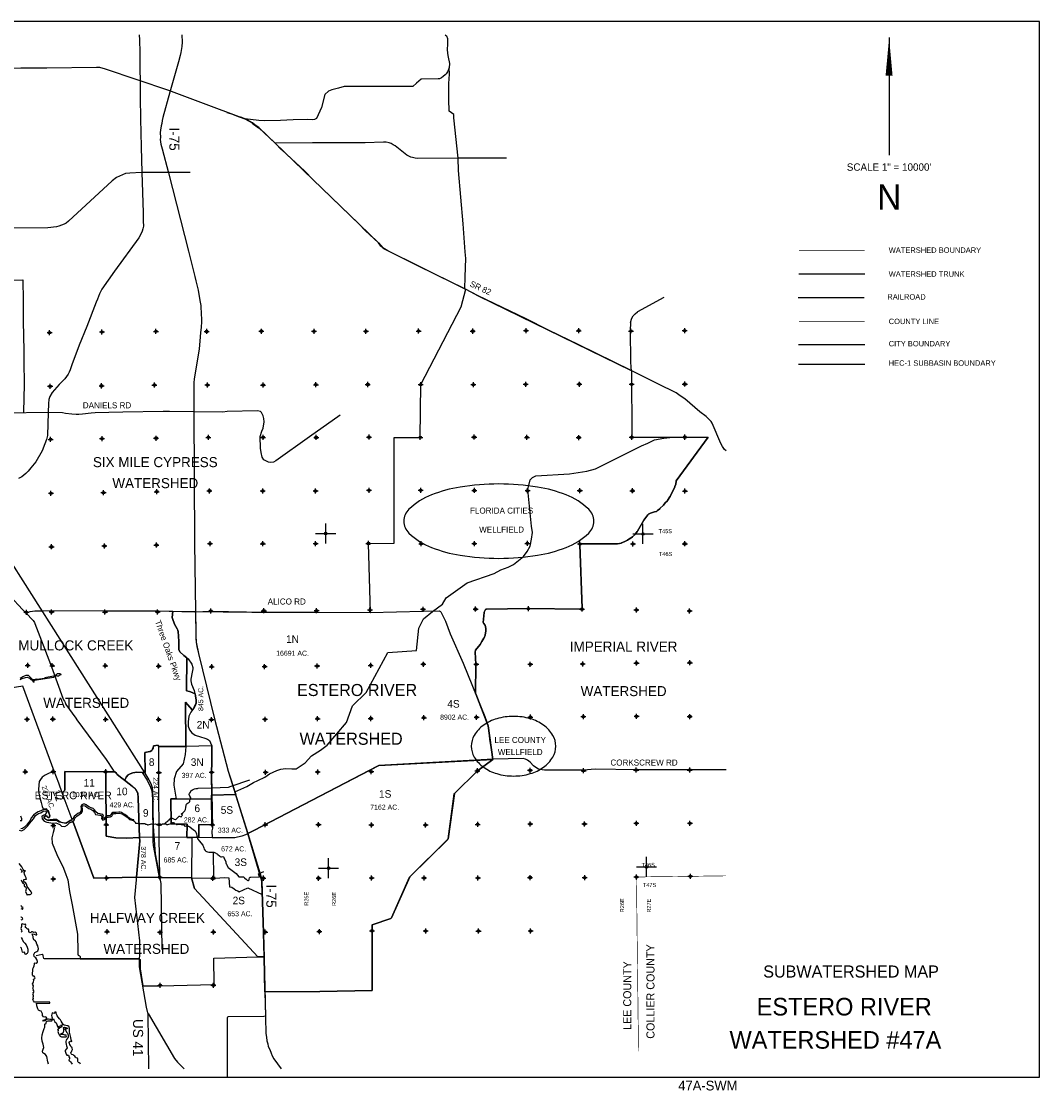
# Model space of a CAD drawing. Extents: x 164148 to 324148, y 737799 to 844264.
# Tile 6 of 6: x 222861 to 324148, y 737799 to 844153. Entities that reach past the tile are written whole.
import ezdxf
from ezdxf.enums import TextEntityAlignment as Align

# ---------------------------------------------------------------- set-up
doc = ezdxf.new("R2010")
doc.units = 0
doc.header["$LTSCALE"] = 1200
doc.header["$PDMODE"] = 34
doc.header["$PDSIZE"] = 250
for name, pattern in [('DASHED', [0]), ('PHANTOM', [0]), ('STREAM', [0])]:
    doc.linetypes.add(name, pattern=pattern)
doc.layers.get('0').update_dxf_attribs({"linetype": 'CONTINUOUS'})
for name, color, linetype in [('BORDER', 1, 'CONTINUOUS'), ('CITY', 14, 'DASHED'), ('COUNTY', 15, 'PHANTOM'), ('HEC1SUBBASINS', 6, 'CONTINUOUS'), ('MAJROADS', 9, 'CONTINUOUS'), ('RR', 13, 'CONTINUOUS'), ('SEC', 2, 'CONTINUOUS'), ('TEXT', 7, 'CONTINUOUS'), ('TRUNKS', 5, 'STREAM'), ('WATER', 4, 'CONTINUOUS'), ('WSHEDS', 3, 'CONTINUOUS')]:
    doc.layers.add(name, color=color, linetype=linetype)

# ---------------------------------------------------------------- blocks, each defined once
blk = doc.blocks.new('TICK')
at = {"color": 0}
for points in [[(500, 0), (500, 1000)], [(0, 500), (1000, 500)]]:
    blk.add_lwpolyline(points, dxfattribs=at)
blk.add_point((500, 500), dxfattribs=at)

msp = doc.modelspace()

# ---------------------------------------------------------------- linework, layer by layer
at = {"layer": 'BORDER', "color": 0}
msp.add_lwpolyline([(164148, 739153), (324148, 739153), (324148, 844153), (164148, 844153)], close=True, dxfattribs=at)
at = {"layer": 'CITY', "color": 0}
msp.add_lwpolyline([(300173, 812008), (306757, 812008)], dxfattribs=at)
at = {"layer": 'COUNTY', "color": 0}
for points, const_width in [([(306758, 814290), (300202, 814287)], 75), ([(292966, 759164), (289406, 759115), (287697, 759094), (286891, 759084), (285810, 759071), (285252, 759064), (284042, 759050)], 60), ([(284042, 759050), (284249, 741709)], 60)]:
    msp.add_lwpolyline(points, dxfattribs=dict(at, const_width=const_width))
at = {"layer": 'HEC1SUBBASINS', "color": 0}
msp.add_lwpolyline([(240195, 785460), (245789, 785383), (257580, 785343), (257387, 792224), (259946, 792267), (259946, 802778), (262546, 802778), (262583, 808023), (266601, 815769), (267069, 817502), (268296, 816870, 0.0052927), (268298, 816869), (283512, 809426, -0.285744), (283568, 809337), (283584, 802882, 0.4142136), (283685, 802782), (288855, 802795, -0.0008085), (288855, 802795), (291171, 802793, -0.2979061)], format="xyb", dxfattribs=at)
for points in [[(300173, 810071), (306757, 810071)], [(234861, 769455), (235183, 769448), (235136, 771432), (235298, 771458), (235468, 771495), (235682, 771542), (235836, 771638), (235913, 771757), (235955, 771864), (236019, 772105), (236463, 772146), (236488, 772042)], [(227912, 764772), (226927, 767434), (227182, 767675), (227189, 769525), (231248, 769509), (231300, 763123), (232265, 762943), (233310, 762922), (234606, 762992), (234606, 762992), (234646, 762660), (234307, 759027), (230069, 758943), (227977, 764598)], [(233106, 768673), (232723, 768975), (232524, 769132), (232399, 769250), (232316, 769359), (232169, 769506), (231248, 769509)]]:
    msp.add_lwpolyline(points, dxfattribs=at)
msp.add_lwpolyline([(245392, 763377), (244088, 767505), (245284, 768038), (245961, 768443), (246366, 768639), (247074, 768970), (247550, 769322), (248264, 769638), (248678, 769757), (249119, 769824), (249763, 769816), (250191, 769809), (250191, 769809), (251082, 770405), (251082, 770405), (251736, 771111), (252613, 771676), (253279, 772164), (255202, 774399), (255814, 776087), (257143, 777387), (259309, 781371), (262162, 781568), (262391, 783812), (262861, 784738), (263751, 785463), (264741, 786197), (265119, 786830), (267205, 788319), (269895, 789245), (270559, 789608), (271267, 789866), (271828, 790126), (272792, 790942), (273174, 791415), (273472, 791963), (273617, 792642), (273704, 793313), (273613, 793956), (273245, 797579), (273471, 798545), (273694, 798782), (274033, 798935), (277371, 799153), (279103, 799423), (279985, 799633), (284551, 801942), (285165, 802197), (285842, 802531), (286772, 802700), (287657, 802792), (291171, 802793), (288007, 798436, 0.1166436), (287989, 798393), (287948, 798145, -0.0337777), (287945, 798132), (287867, 797881, -0.0259516), (287864, 797871), (287734, 797566, -0.03064), (287728, 797555), (287560, 797264, 0.0259142), (287556, 797255), (287388, 796881, -0.0414959), (287380, 796866), (287128, 796488, -0.0377335), (287119, 796476), (286915, 796252, 0.0106647), (286912, 796249), (286741, 796044, -0.0294442), (286733, 796035), (286363, 795685, -0.0137039), (286359, 795682), (286139, 795495, -0.0273009), (286130, 795489), (286023, 795417, -0.0826647), (285993, 795403), (285847, 795363, 0.0122313), (285842, 795362), (285434, 795230, 0.0024837), (285433, 795230), (285303, 795186, 0.1155233), (285264, 795162), (285183, 795082, 0.0463833), (285171, 795067), (285092, 794952, -0.0089948), (285089, 794949), (284782, 794534, 0.0262561), (284776, 794526), (284132, 793436, -0.0208027), (284127, 793429), (283948, 793176, -0.0506017), (283935, 793161), (283650, 792895, -0.024306), (283642, 792888), (283407, 792708, -0.0202967), (283400, 792703), (283153, 792543, -0.0234987), (283145, 792539), (282828, 792374, -0.0291647), (282817, 792369), (282557, 792270, -0.0359532), (282543, 792266), (282143, 792177, -0.0549379), (282121, 792175), (278528, 792177, 0.4238182), (278428, 792074), (278629, 785795, -0.4266165), (278528, 785692), (273297, 785745, 0.0051643), (273295, 785745), (269124, 785701, 0.2786495), (269036, 785647), (268910, 785400, 0.0956614), (268899, 785364), (268808, 784376, 0.2110793), (268834, 784299), (268867, 784263, -0.0211852), (268873, 784257), (268965, 784137, -0.11844), (268984, 784094), (269047, 783754, -0.0367862), (269049, 783739), (269057, 783509, -0.0418127), (269057, 783492), (269010, 783138, -0.0653089), (269004, 783113), (268886, 782828, -0.0389293), (268879, 782814), (268677, 782483, 0.0104706), (268675, 782479), (268514, 782187, -0.0490924), (268503, 782171), (268183, 781792, 0.0283285), (268176, 781782), (268050, 781593, 0.0721738), (268037, 781567), (267998, 781439, 0.0887932), (267994, 781405), (268059, 780216, -0.0144384), (268059, 780210), (268050, 777289, 0.0940507), (268057, 777252), (269293, 774084), (269774, 770749), (258426, 770130), (245978, 763663)], format="xyb", close=True, dxfattribs=at)
for points in [[(241816, 767184), (241783, 769219), (241813, 770694), (241806, 772094), (239214, 772034), (239214, 772034), (239199, 776446), (239857, 775674), (239974, 775806), (240068, 775995), (240193, 776188), (240238, 776377), (240253, 776624), (240179, 777062), (240140, 777250), (239988, 777339), (239834, 777400), (239594, 777493), (239273, 777560), (239331, 780834), (239331, 780834), (239012, 781088), (238635, 781457), (238517, 781671), (238509, 782426), (238500, 783037), (238471, 783435), (238419, 783603), (238357, 783731), (238095, 784208), (237883, 784744), (237854, 784872), (237940, 785485), (240195, 785452), (240208, 783043), (240239, 782413), (240481, 781285), (242077, 774777), (243438, 769563), (244197, 767239), (241786, 767184)], [(239214, 772034), (239141, 771224), (238944, 770304), (238297, 769545), (238050, 768820), (238018, 768177), (238236, 766986), (238247, 766831), (237744, 766830), (237749, 764345), (239351, 764310), (239304, 762971), (239815, 762967), (239782, 758958), (236576, 758984), (236621, 758983), (236583, 762995), (236574, 764252), (236545, 766828), (236535, 769430), (236524, 772042), (239214, 772034)], [(239214, 772034), (239141, 771224), (238944, 770304), (238297, 769545), (238050, 768820), (238018, 768177), (238236, 766986), (238247, 766831), (241808, 766837), (241806, 772094)], [(245392, 763377), (245978, 763663), (258426, 770130), (269774, 770749), (268231, 769610), (265944, 767363), (265304, 762839), (261497, 759055), (259663, 754977), (259604, 754924), (257744, 754289), (257755, 747748), (252561, 747659), (247084, 747611), (247000, 751122), (246932, 753506), (246773, 758621), (245392, 763377)], [(225253, 765801), (225509, 765662), (225698, 765121), (225542, 764941), (225253, 765163), (225097, 764892), (225509, 764663), (226366, 764712), (226633, 764531), (227267, 764393), (227912, 764772), (226927, 767434), (226572, 768395), (226138, 769570), (226028, 769529), (225866, 769455), (225611, 769379), (225214, 769184), (224914, 768981), (224753, 768751), (224634, 768535), (224613, 768194), (224563, 767752), (224600, 767387), (224680, 766920), (224825, 766446), (224933, 766043), (225064, 765759)], [(231248, 769509), (232169, 769506), (232399, 769250), (232723, 768975), (232723, 768975), (233106, 768673), (233106, 768673), (233106, 768673), (233106, 768673), (234015, 767998), (234149, 767871), (234281, 767652), (234380, 767476), (234462, 766874), (234462, 766874), (234606, 762992), (234606, 762992), (233310, 762922), (232265, 762943), (231300, 763123), (231248, 769509)], [(234307, 759027), (234646, 762660), (234606, 762992), (234462, 766874), (234449, 767408), (234380, 767476), (234347, 767551), (234306, 767610), (234281, 767652), (234273, 767711), (234240, 767753), (234198, 767795), (234173, 767821), (234149, 767871), (234098, 767888), (234057, 767939), (234015, 767998), (233940, 768032), (233865, 768074), (233106, 768673), (233187, 768755), (233284, 768962), (233477, 769217), (233690, 769324), (233939, 769413), (234348, 769466), (234861, 769455), (235359, 768689), (235720, 767995), (235824, 767627), (235868, 767236), (235893, 766780), (235931, 762615), (235972, 762190), (236576, 758984)], [(241852, 764249), (240509, 764264), (240506, 762961), (239304, 762971), (239351, 764310), (237749, 764345), (237744, 766830), (241808, 766837), (241852, 764249)], [(245392, 763377), (245142, 763255), (244792, 763110), (244101, 762929), (241823, 762944), (240506, 762961), (240509, 764264), (241812, 764249), (241786, 767184), (244173, 767238)], [(239815, 762967), (239782, 758958), (241870, 758940), (242138, 758931), (243067, 759012), (243503, 758970), (243566, 758075), (243791, 758026), (244013, 757880), (244200, 757748), (244403, 757683), (244538, 757573), (245383, 757980), (246814, 757319), (246773, 758621), (245392, 763377), (245142, 763255), (244792, 763110), (244101, 762929), (241823, 762944), (240506, 762961)], [(239782, 758958), (241870, 758940), (242138, 758931), (243067, 759012), (243503, 758970), (243566, 758075), (243791, 758026), (244013, 757880), (244200, 757748), (244403, 757683), (244538, 757573), (245383, 757980), (246814, 757319), (247000, 751122), (246375, 751104), (240076, 757905), (239782, 758958)]]:
    msp.add_lwpolyline(points, close=True, dxfattribs=at)
at = {"layer": 'MAJROADS', "color": 0}
for points in [[(234580, 842807), (234600, 842325), (234641, 841051), (234632, 840959), (234631, 839710), (234654, 839392), (234679, 838235), (234668, 837867), (234684, 836593), (234710, 834447), (234765, 831690), (234837, 829119)], [(238838, 842807), (238857, 842095), (238834, 841671), (238726, 841069), (238667, 840770), (238497, 840128), (237633, 837105), (236917, 834578), (236872, 834299), (236839, 833989), (236769, 833780), (236687, 833337), (236672, 833109), (236689, 832604), (236679, 832404), (236746, 831933), (236850, 831473), (237479, 829096), (239478, 821311), (239845, 819845), (240004, 819185), (240112, 818783), (240227, 818342), (240432, 817410), (240505, 816976), (240653, 816209), (240702, 815893), (240717, 815577), (240732, 815297), (240764, 814313), (240736, 813720), (240695, 813201), (240602, 812354), (240530, 811589), (240062, 808568), (240024, 808219), (240021, 807737)], [(265009, 842807), (265161, 842714), (265242, 842437), (265241, 842202), (265246, 841867), (265209, 841381), (265256, 840970), (265321, 840610), (265450, 839963), (265413, 839536), (265259, 839144), (265116, 838952), (265006, 838836), (264820, 838678), (264668, 838545), (264450, 838454), (264324, 838455), (262631, 838409), (262159, 837994), (261796, 837678), (256928, 837681), (254959, 837688), (254421, 837524), (253733, 837345), (253397, 837197), (253051, 836881), (252714, 835576), (252228, 834499), (252018, 834400), (251783, 834352), (251289, 834406), (249898, 834357), (248632, 834308), (247057, 834253), (246479, 834299), (245084, 834470)], [(245084, 834470), (244800, 834598), (244524, 834667), (241248, 835881), (237513, 837291), (231228, 839408), (230651, 839571), (230341, 839565), (225405, 839493), (222791, 839495), (220177, 839481), (218911, 839441), (218911, 839441), (217219, 839445), (216196, 839402), (215258, 839401), (214839, 839395)], [(266978, 817549), (267008, 818736), (267080, 820578), (266993, 821233), (266813, 824024), (266359, 829332), (266295, 830559), (265887, 834564), (265864, 834891), (265414, 835238), (265389, 836378), (265368, 837970), (265442, 838916), (265413, 839536)], [(248132, 832009), (246476, 833588), (246093, 833868), (245843, 834062), (245843, 834062), (245167, 834453)], [(271130, 830555), (267544, 830541), (266295, 830559), (262223, 830522), (262039, 830557), (261779, 830601), (261604, 830644), (261320, 830780), (261211, 830848), (260378, 831499), (260037, 831770), (259853, 831888), (259645, 832016), (259436, 832059), (259160, 832128), (258892, 832130), (257073, 832060), (251811, 832082), (248107, 832043)], [(248748, 831384), (248107, 832043)], [(292966, 801429), (292817, 801580), (292602, 801875), (292453, 802169), (291572, 804186), (291489, 804363), (291281, 804549), (290965, 804853), (290340, 805318), (288841, 806595), (288508, 806840), (288249, 807010), (287983, 807221), (286179, 808089), (283533, 809416), (278315, 811994), (275310, 813424), (273089, 814563), (268297, 816869), (266978, 817549), (262361, 819804), (259297, 821327), (258814, 821615), (258631, 821801), (258373, 822113), (257075, 823363), (256418, 824029), (251851, 828412), (251053, 829247), (248773, 831376)], [(239660, 829126), (237457, 829120), (234803, 829119), (233653, 829063), (233231, 829009), (232918, 828901), (232310, 828621), (231897, 828296), (227549, 824271), (227303, 824083), (227108, 823981), (226597, 823779), (226362, 823725), (225508, 823624), (220257, 823576), (214987, 823563), (208874, 823508)], [(234835, 829151), (234972, 825094), (234974, 824297), (234995, 823791), (234956, 823524), (234891, 823277), (234685, 822845), (234531, 822625), (232111, 819298), (230866, 817514), (230758, 817325), (230639, 817054), (230440, 816535), (230315, 816208), (229363, 813820), (228621, 811957), (227887, 809980), (227718, 809482), (227616, 809251), (227520, 809072), (227179, 808584), (226632, 808024), (225916, 807240), (225690, 806836), (225608, 806555), (225553, 806138), (225532, 805233), (225465, 802969), (225363, 802555), (225203, 802121), (224930, 801430), (224287, 800359), (223815, 799730), (223538, 799399), (223312, 799170), (222897, 798862), (222576, 798696)], [(220933, 818393), (220941, 818393), (223019, 818437), (223038, 816392), (223053, 813936), (223056, 813224), (223099, 811028), (223107, 809813), (223123, 808556), (223154, 808271), (223143, 807919), (223118, 806788), (223073, 805222)], [(286776, 816678), (284156, 815278)], [(283466, 814188), (283575, 814622), (283733, 814859), (283931, 815057), (284156, 815278)], [(283466, 814188), (283433, 813367), (283451, 810317), (283481, 809721), (283533, 809416)], [(240021, 807737), (240008, 805417), (240073, 792256), (240195, 785452), (240202, 783450), (240208, 783043), (240209, 782743), (240239, 782413), (240311, 781982), (240481, 781285), (242077, 774777), (243438, 769563), (245392, 763377), (246703, 759037), (246738, 758805), (246773, 758621), (246932, 753506), (247047, 749449), (247104, 746657), (247183, 743468), (247229, 743107), (247285, 742740), (247365, 742454), (247423, 742189), (247561, 741875), (247694, 741523), (247822, 741274), (247987, 740972), (248693, 739980)], [(254581, 804997), (251537, 802815), (248175, 800435), (247928, 800318), (247682, 800271), (247444, 800309), (246991, 800557), (246824, 800807), (246713, 801282), (246661, 801706), (246605, 802860), (246788, 803391), (246911, 803690), (247007, 804313), (246983, 804649), (246908, 804903), (246739, 805247), (246632, 805342), (246339, 805423), (243341, 805357), (242908, 805276), (240009, 805329), (237589, 805350), (236951, 805352), (232941, 805273), (231572, 805261), (230197, 805229), (229811, 805189), (228932, 805096), (228592, 805056), (228320, 805043), (227887, 805077), (227238, 805166), (226967, 805208), (225526, 805241), (221175, 805179)], [(220500, 788300), (222969, 785651), (223310, 785338), (224042, 784562), (224175, 784377), (224215, 784251), (225769, 780209), (225991, 779587), (226976, 776823), (227067, 776655), (227149, 776528), (227224, 776419), (227290, 776217), (228276, 774853), (228393, 774684), (228940, 773918), (231279, 770750), (232000, 769680), (232108, 769545), (232200, 769486), (232316, 769359), (232399, 769250), (232524, 769132), (233865, 768074), (233940, 768032), (234015, 767998), (234057, 767939), (234098, 767888), (234149, 767871), (234173, 767821), (234198, 767795)], [(223310, 785338), (223747, 785469), (224200, 785533), (224938, 785536), (225885, 785562), (231172, 785514), (234004, 785518), (236308, 785525), (240094, 785431), (241704, 785493), (247007, 785386), (252211, 785381), (257556, 785366), (262811, 785502), (264412, 785507), (264537, 785472), (264579, 785413), (265033, 784505), (265517, 783228), (266794, 780319), (268152, 776974), (268966, 775024), (269303, 774083), (269427, 772766), (269774, 770749)], [(237940, 785485), (237854, 784872), (237883, 784744), (238095, 784208), (238357, 783731), (238419, 783603), (238471, 783435), (238500, 783037), (238509, 782426), (238517, 781671), (238635, 781457), (239012, 781088), (239458, 780732), (239832, 780222), (239913, 779871), (239900, 779739), (239850, 779411), (239717, 778718), (239713, 778557), (239785, 778238), (240046, 777587), (240229, 776815), (240251, 776447), (240244, 776325), (240158, 776066), (240020, 775829), (239703, 775449), (239512, 775042), (239439, 774467), (239438, 774313), (239461, 774034), (239572, 773685), (239811, 773396), (240136, 773158), (240671, 772990), (241108, 772854), (241387, 772765), (241570, 772620), (241685, 772396), (241806, 772094), (241813, 770694), (241783, 769219), (241868, 763910), (241821, 763637), (241823, 762944)], [(292966, 769707), (289313, 769717), (284009, 769715), (279929, 769763), (278772, 769671), (274892, 769658), (274432, 769737), (274248, 769822), (273814, 770102), (273465, 770465), (273207, 770668), (273015, 770778), (272763, 770846), (269798, 770751), (258426, 770130), (258294, 770083), (245978, 763663), (245142, 763255), (244792, 763110), (244101, 762929), (234606, 763013)], [(234198, 767795), (234240, 767753), (234273, 767711), (234281, 767652), (234306, 767610), (234347, 767551), (234380, 767476), (234449, 767408), (234462, 766874), (234606, 762992), (234646, 762660), (234118, 757005), (234601, 752689), (234627, 752398), (234624, 752054), (234572, 750097), (235289, 746093), (235435, 745394), (235491, 739980)], [(234590, 750907), (225172, 750901), (225103, 750948), (225066, 751073), (225036, 751207), (225013, 751282), (224916, 751329), (224345, 751220)], [(235464, 745455), (238107, 740988), (238401, 740616), (238798, 740234), (239053, 739980)]]:
    msp.add_lwpolyline(points, dxfattribs=at)
at = {"layer": 'RR', "color": 0}
for points in [[(220433, 819099), (220465, 813086), (220564, 793119), (220592, 792723), (220664, 792315), (220836, 791935), (221047, 791579), (235132, 769364), (235543, 768715), (235739, 768363), (235867, 767955), (235899, 767575), (235964, 764080), (236154, 761346), (236662, 758746), (236718, 758394), (236803, 754111), (236826, 751829)], [(300116, 816699), (306685, 816699)]]:
    msp.add_lwpolyline(points, dxfattribs=at)
at = {"layer": 'SEC', "color": 0}
for p in [(273060, 813396), (278305, 813384), (288845, 813394), (225662, 813200), (230874, 813264), (236245, 813319), (241297, 813308), (246735, 813337), (251971, 813334), (257132, 813331), (262377, 813353), (267765, 813340), (283500, 813347), (273031, 808059), (278368, 808063), (283571, 808052), (288858, 808073), (225725, 807854), (230836, 807902), (236098, 807982), (241368, 807987), (246907, 807974), (252160, 808012), (257321, 808035), (262583, 808023), (267820, 808028), (241458, 802775), (246904, 802771), (252190, 802767), (257444, 802798), (262546, 802778), (267900, 802800), (273145, 802779), (278306, 802760), (283585, 802782), (288855, 802795), (225772, 802575), (230883, 802648), (236262, 802695), (241571, 797454), (246875, 797451), (252120, 797447), (257440, 797511), (262585, 797508), (267922, 797496), (273209, 797484), (278412, 797481), (283648, 797461), (288868, 797441), (225801, 797213), (231030, 797285), (236326, 797374), (241627, 792209), (246880, 792197), (252133, 792211), (257387, 792224), (262631, 792196), (267918, 792209), (273197, 792231), (278425, 792177), (283695, 792174), (288856, 792188), (225856, 791892), (231127, 791973), (236297, 792062), (273296, 785745), (223358, 785379), (225863, 785416), (231175, 785395), (236412, 785417), (241699, 785497), (246978, 785528), (252223, 785549), (257535, 785613), (262814, 785676), (268042, 785690), (278633, 785691), (284045, 785612), (289323, 785508), (223488, 780092), (225935, 780061), (231205, 780058), (236517, 780021), (241795, 779967), (247057, 779981), (252285, 780036), (257606, 780099), (262851, 780213), (268105, 780210), (273484, 780206), (278695, 780236), (284049, 780325), (289353, 780355), (223434, 774738), (225990, 774749), (231243, 774729), (236513, 774717), (241766, 774706), (247095, 774735), (252324, 774791), (257619, 774812), (262898, 774893), (268135, 774931), (273489, 774961), (278767, 774999), (284054, 775029), (289349, 775009), (223247, 769511), (226028, 769529), (231248, 769509), (236535, 769430), (241788, 769461), (247150, 769465), (252337, 769496), (257666, 769525), (268231, 769610), (273468, 769658), (278780, 769620), (284017, 769684), (289346, 769689), (226033, 764167), (231303, 764247), (236574, 764252), (241852, 764249), (247122, 764245), (252417, 764259), (257687, 764230), (263066, 764226), (268253, 764282), (273473, 764329), (278877, 764325), (284039, 764389), (289367, 764385), (226038, 758855), (231333, 758952), (236621, 759032), (241907, 758903), (246935, 758931), (252421, 758926), (257699, 758956), (262925, 758952), (268278, 758948), (273463, 758995), (278899, 758991), (284042, 759050), (289406, 759115), (231388, 753606), (236658, 753544), (241970, 753566), (247124, 753569), (252501, 753624), (257745, 753695), (263081, 753683), (268332, 753671), (273517, 753676), (236658, 748264), (241970, 748286)]:
    msp.add_point(p, dxfattribs=at)
at = {"layer": 'TEXT', "color": 0}
msp.add_line((309174, 842541), (309174, 830832), dxfattribs=at)
msp.add_lwpolyline([(309174, 842541, 0, 694, 0), (309174, 838748, 694, 694, 0)], format="xyseb", dxfattribs=at)
at = {"layer": 'TEXT', "color": 0, "linetype": 'DASHED'}
for points in [[(279810, 794440, 0.2063124), (279299, 795624, 0.0962904), (277040, 797056, 0.0531253), (274213, 797829, 0.0401932), (270355, 798139, 0.0401932), (266497, 797829, 0.0531253), (263669, 797056, 0.0962904), (261410, 795624, 0.2063124), (260900, 794440, 0.2063124), (261410, 793255, 0.0962904), (263669, 791823, 0.0531253), (266497, 791050, 0.0401932), (270355, 790740, 0.0401932), (274213, 791050, 0.0531253), (277040, 791823, 0.0962904), (279299, 793255, 0.2063124)], [(276021, 772059, 0.133348), (275729, 773137, 0.1067636), (274791, 774158, 0.0827855), (273484, 774789, 0.0712957), (271819, 775027, 0.0712957), (270154, 774789, 0.0827855), (268848, 774158, 0.1067636), (267910, 773137, 0.133348), (267617, 772059, 0.133348), (267910, 770980, 0.1067636), (268848, 769959, 0.0827855), (270154, 769328, 0.0712957), (271819, 769090, 0.0712957), (273484, 769328, 0.0827855), (274791, 769959, 0.1067636), (275729, 770980, 0.133348)]]:
    msp.add_lwpolyline(points, format="xyb", close=True, dxfattribs=at)
at = {"layer": 'TRUNKS', "color": 0}
msp.add_line((246418, 759340, 0), (246745, 759480, 0), dxfattribs=at)
for points in [[(300192, 819033), (306775, 819033)], [(226138, 778989), (226303, 779086)], [(234557, 764349), (234705, 764361), (234971, 764358), (235165, 764377), (235222, 764310), (235254, 764295), (235273, 764312), (235360, 764278), (235413, 764246), (235461, 764248), (235820, 764328), (235926, 764307), (236036, 764315), (236158, 764347), (236264, 764286), (236350, 764257), (236435, 764260), (236562, 764290), (236670, 764316), (236734, 764288), (236770, 764262), (236858, 764302), (236882, 764336), (237066, 764334), (237219, 764449), (237261, 764529), (237328, 764549), (237383, 764557), (237448, 764625), (237469, 764672), (237526, 764721), (237598, 764743), (237633, 764822), (237692, 764886), (237783, 764917), (237860, 764886), (238044, 764783), (238154, 764755), (238195, 764744), (238223, 764779), (238492, 765032), (238550, 765085), (238597, 765097), (238646, 765075), (238749, 765044), (238789, 765064), (238829, 765134), (238879, 765211), (238871, 765258), (238835, 765273), (238779, 765281), (238774, 765312), (238788, 765333), (238923, 765425), (239121, 765617), (239176, 765777), (239222, 765956), (239246, 766202), (239275, 766289), (239338, 766343), (239544, 766492), (239612, 766566), (239604, 766626), (239601, 766683), (239666, 766771), (239709, 766840), (239703, 766913), (239626, 767086), (239543, 767242), (239542, 767286), (239587, 767351), (239668, 767497), (239732, 767605), (239885, 767713), (240078, 767800), (240222, 767855), (240298, 767854), (240374, 767843), (240441, 767896), (241804, 767930)], [(241804, 767930), (243461, 767972), (243745, 768071)], [(243745, 768071), (245598, 768714)], [(234035, 764645), (234048, 764601), (234107, 764573), (234165, 764517), (234195, 764463), (234209, 764411), (234243, 764387), (234307, 764405), (234380, 764414), (234493, 764372), (234556, 764349), (234557, 764349)], [(237066, 764334), (237216, 764333), (237305, 764282), (237434, 764254), (237537, 764289), (237675, 764331), (237762, 764396), (237827, 764449), (237911, 764463), (237995, 764454), (238070, 764357), (238108, 764322), (238176, 764338), (238227, 764335), (238317, 764283), (238365, 764269), (238465, 764296), (238749, 764292), (238789, 764274), (238822, 764239), (238844, 764207), (238889, 764222), (238935, 764261), (239004, 764272), (239047, 764191), (239070, 764137), (239145, 764113), (239264, 764134), (239393, 764165), (239497, 764113), (239618, 764025), (239994, 763722), (240137, 763630), (240218, 763496), (240285, 763330), (240302, 763143), (240417, 762814), (240571, 762606), (240725, 762448), (240899, 762210), (241002, 761939), (241052, 761805), (241127, 761689), (241201, 761607), (241281, 761574), (241366, 761551), (241501, 761527), (241617, 761520), (241794, 761529), (241892, 761523), (242003, 761504), (242086, 761482), (242172, 761448), (242253, 761397), (242326, 761339), (242398, 761288), (242566, 761136), (242629, 761091), (242688, 761062), (242755, 761068), (242882, 761076), (242956, 761059), (242995, 761015), (243014, 760969), (243191, 760601), (243204, 760550), (243199, 760491), (243189, 760448), (243202, 760406), (243226, 760391), (243288, 760248), (243394, 760031), (243442, 759976), (244221, 759397), (244478, 759056), (244998, 759061), (245023, 759000), (245033, 758956), (245089, 758924), (245236, 758845), (245315, 758741), (245399, 758709), (245458, 758706), (245503, 758764), (245523, 758827), (245550, 758955), (245584, 759015), (245669, 759031), (246542, 759047), (246452, 759355), (246982, 759582)], [(241932, 761431), (241983, 759023), (242149, 759029)]]:
    msp.add_lwpolyline(points, dxfattribs=at)
at = {"layer": 'WATER', "color": 0}
for points in [[(222754, 778702), (222955, 778801), (223257, 778891), (223450, 778923), (223609, 778847), (223660, 778811), (223814, 778706), (223854, 778653), (223921, 778616), (223956, 778623), (223980, 778649), (224002, 778651), (224028, 778640), (224026, 778596), (224028, 778566), (224008, 778537), (223995, 778507), (224015, 778485), (224049, 778461), (224084, 778452), (224119, 778471), (224150, 778528), (224122, 778587), (224111, 778607), (224122, 778615), (226099, 778921), (226118, 778949), (226127, 778991), (226095, 779015), (226044, 779008), (225195, 778852), (225146, 778800), (224434, 778697), (224387, 778721), (224054, 778666), (224015, 778675), (223936, 778729), (223832, 778813), (223718, 778942), (223585, 779077), (223445, 779075), (223303, 779101), (223143, 779027), (223017, 778969), (222891, 778903), (222740, 778803)], [(222652, 763701), (222886, 763649), (223147, 763773), (223349, 763956), (223501, 764131), (223670, 764364), (223864, 764606), (224050, 764847), (224262, 765164), (224548, 765363), (224800, 765445), (225019, 765603), (225253, 765635), (225370, 765492), (225276, 765266), (225091, 765209), (224898, 765084), (224921, 764816), (225129, 764597), (225405, 764486), (225806, 764442), (226024, 764415), (226284, 764430), (226459, 764379), (226693, 764268), (226868, 764091), (227186, 764064), (227430, 764188), (227641, 764421), (227884, 764528), (228103, 764694), (228163, 764911), (228382, 765111), (228618, 765269), (228854, 765443), (228947, 765593), (228957, 765828), (228916, 766037), (228959, 766171), (229193, 766127), (229385, 766009), (229577, 765857), (229786, 765805), (229978, 765653), (230135, 765451), (230235, 765266), (230477, 765231), (230678, 765213), (230795, 765195), (230861, 765044), (230843, 764868), (230951, 764708), (231119, 764774), (231254, 764932), (231351, 764987), (231481, 765006), (231732, 765030), (231875, 765087), (231910, 765238), (232036, 765363), (232262, 765361), (232573, 765409), (232882, 765315), (233140, 765154), (233382, 765010), (233624, 764774), (233875, 764705), (233884, 764693), (234035, 764645), (234038, 764729), (233879, 764769), (233654, 764864), (233516, 764967), (233425, 765077), (233300, 765178), (233141, 765280), (232966, 765365), (232824, 765450), (232699, 765501), (232556, 765493), (232297, 765461), (232129, 765463), (231970, 765455), (231844, 765381), (231759, 765256), (231700, 765147), (231624, 765131), (231381, 765116), (231247, 765058), (231179, 764975), (231086, 764883), (231011, 764859), (230978, 764985), (231029, 765110), (230947, 765261), (230679, 765338), (230470, 765373), (230278, 765542), (230120, 765719), (229987, 765846), (229787, 765939), (229628, 765999), (229461, 766092), (229295, 766219), (229161, 766304), (229002, 766280), (228859, 766222), (228791, 766072), (228815, 765854), (228822, 765678), (228703, 765469), (228493, 765370), (228325, 765245), (228097, 765063), (227953, 764796), (227726, 764663), (227474, 764497), (227205, 764399), (226862, 764468), (226587, 764595), (226362, 764765), (226018, 764767), (225733, 764719), (225490, 764712), (225289, 764772), (225123, 764899), (225124, 765058), (225284, 765157), (225401, 765131), (225459, 765014), (225542, 764979), (225677, 765062), (225645, 765264), (225578, 765398), (225521, 765541), (225447, 765709), (225355, 765818), (225120, 765786), (224784, 765621), (224524, 765522), (224280, 765373), (224061, 765182), (223850, 764932), (223722, 764682), (223553, 764457), (223367, 764207), (223182, 764015), (222988, 763883), (222804, 763834)], [(222726, 764672), (222918, 764662), (222894, 764847), (222821, 765082)], [(222853, 758749), (222919, 758589), (222993, 758447), (223077, 758404), (223127, 758328), (223151, 758186), (223159, 758094), (223259, 758085), (223333, 757933), (223298, 757716), (223272, 757599), (223363, 757380), (223429, 757254), (223514, 757321), (223631, 757311), (223740, 757311), (223815, 757335), (223908, 757427), (223834, 757587), (223767, 757679), (223601, 757856), (223444, 758117), (223378, 758327), (223278, 758487), (223187, 758537), (223095, 758639), (223096, 758789), (223222, 758830), (223365, 758829), (223332, 758972), (223250, 759157), (223167, 759325), (223143, 759501), (223228, 759626), (223228, 759710), (223152, 759627), (223028, 759778), (222896, 760072), (222646, 760392)], [(222752, 759855), (222885, 759737), (222926, 759645), (222833, 759486)], [(222809, 755901), (222901, 755867), (222967, 755825), (223001, 755909), (223052, 756000), (222927, 756043), (222869, 756136), (222853, 756211)], [(228738, 740443), (228708, 740505), (228624, 740565), (228549, 740582), (228507, 740624), (228491, 740708), (228467, 740817), (228485, 740942), (228435, 741026), (228318, 741052), (228276, 741061), (228243, 741128), (228185, 741212), (228093, 741305), (228002, 741356), (227876, 741399), (227801, 741466), (227794, 741575), (227836, 741667), (227879, 741759), (227938, 741893), (227922, 742018), (227873, 742111), (227823, 742170), (227748, 742279), (227690, 742372), (227641, 742514), (227592, 742624), (227684, 742690), (227776, 742714), (227894, 742680), (227813, 742859), (227781, 743086), (227699, 743354), (227651, 743614), (227660, 743815), (227661, 743966), (227629, 744134), (227471, 744227), (227278, 744262), (227128, 744296), (227028, 744372), (226928, 744532), (226812, 744709), (226746, 744835), (226638, 744953), (226530, 745105), (226405, 745223), (226372, 745340), (226306, 745483), (226307, 745609), (226198, 745593), (226164, 745509), (226097, 745476), (226013, 745510), (225938, 745527), (225887, 745410), (225844, 745277), (225877, 745151), (225910, 745050), (225892, 744908), (225817, 744875), (225682, 744876), (225557, 744902), (225465, 744902), (225364, 744844), (225271, 744761), (225179, 744728), (225053, 744696), (224987, 744797), (225180, 744846), (225323, 744928), (225407, 745003), (225324, 745104), (225223, 745122), (225156, 745089), (225048, 745140), (224973, 745274), (224974, 745442), (224908, 745559), (224817, 745686), (224692, 745737), (224575, 745788), (224509, 745947), (224402, 746216), (224402, 746317), (224328, 746476), (225696, 746507), (225696, 746583), (224245, 746603), (224161, 746603), (224053, 746738), (224004, 746872), (224080, 746955), (224039, 747081), (224056, 747190), (224082, 747265), (224007, 747341), (224024, 747391), (224041, 747425), (224059, 747500), (224000, 747551), (224084, 747609), (224127, 747676), (224068, 747709), (224044, 747810), (224069, 747869), (224012, 747978), (224046, 748070), (224063, 748212), (223997, 748305), (223973, 748430), (224040, 748505), (224066, 748622), (224084, 748748), (224076, 748849), (224118, 748924), (224186, 748940), (224228, 749007), (224212, 749091), (224128, 749175), (224045, 749184), (223986, 749201), (223962, 749302), (223963, 749519), (223998, 749678), (224016, 749904), (224076, 750055), (224127, 750197), (224153, 750372), (224154, 750490), (224246, 750506), (224322, 750472), (224448, 750580), (224457, 750647), (224391, 750840), (224300, 751016), (224208, 751059), (224133, 751135), (224110, 751328), (224186, 751528), (224388, 751652), (224506, 751702), (224557, 751886), (224484, 752196), (224385, 752373), (224344, 752582), (224236, 752742), (224111, 752802), (224037, 752987), (224021, 753121), (223972, 753247), (223948, 753398), (224149, 753371), (224282, 753303), (224408, 753294), (224350, 753445), (224259, 753546), (224116, 753531), (223982, 753582), (223882, 753599), (223789, 753524), (223705, 753508), (223589, 753626), (223590, 753760), (223574, 753853), (223482, 753853), (223373, 753946), (223273, 754030), (223274, 754164), (223308, 754256), (223276, 754349), (223158, 754324), (223024, 754359), (222932, 754393), (222874, 754360), (222880, 754125), (222820, 753925), (222878, 753748), (222894, 753631), (222843, 753564)], [(222843, 754787), (222952, 754820), (223003, 754870), (222970, 754945), (222870, 755005), (222837, 755089)], [(222856, 753028), (222931, 752877), (223055, 752641), (223196, 752465), (223337, 752313), (223453, 752078), (223493, 751876), (223492, 751709), (223517, 751575), (223449, 751441), (223356, 751417), (223297, 751325), (223247, 751384), (223214, 751484), (223156, 751585), (223047, 751553), (222964, 751570), (222948, 751712), (222915, 751838), (222874, 751964), (222766, 752024)], [(225558, 740443), (225495, 740672), (225381, 741201), (225248, 741386), (225098, 741496), (225007, 741547), (224958, 741723), (225034, 741923), (225094, 742099), (225029, 742409), (224931, 742728), (224891, 743005), (224935, 743331), (225029, 743674), (225115, 743992), (225208, 744108), (225193, 744309), (225210, 744402), (225320, 744518), (225371, 744668), (225514, 744726), (225748, 744725), (225899, 744749), (225959, 744857), (226043, 744932), (226101, 744848), (226192, 744638), (226317, 744528), (226399, 744360), (226457, 744192), (226506, 744091), (226599, 744107), (226666, 744216), (226750, 744232), (226851, 744265), (226835, 744349), (226893, 744298), (226892, 744189), (226808, 744123), (226682, 744040), (226614, 743965), (226522, 743915), (226454, 743840), (226505, 743832), (226504, 743756), (226478, 743664), (226553, 743496), (226619, 743337), (226727, 743219), (226843, 743151), (227045, 743158), (227204, 743148), (227321, 743148), (227355, 743239), (227305, 743307), (227188, 743316), (227105, 743358), (227013, 743393), (226920, 743368), (226786, 743377), (226770, 743453), (226921, 743510), (227047, 743585), (227074, 743736), (227075, 743903), (227051, 744062), (227151, 744095), (227294, 744061), (227377, 744043), (227435, 743976), (227418, 743901), (227293, 743969), (227192, 743953), (227175, 743902), (227292, 743768), (227358, 743625), (227432, 743515), (227490, 743423), (227531, 743305), (227503, 743068), (227444, 743010), (227401, 742918), (227350, 742868), (227300, 742801), (227299, 742676), (227298, 742567), (227314, 742483), (227330, 742383), (227355, 742248), (227387, 742148), (227420, 742047), (227386, 741947), (227319, 741930), (227217, 741805), (227225, 741713), (227250, 741638), (227291, 741537), (227324, 741411), (227398, 741327), (227465, 741318), (227549, 741309), (227591, 741258), (227590, 741175), (227639, 741065), (227639, 740973), (227605, 740907), (227588, 740856), (227612, 740773), (227696, 740738), (227762, 740663), (227837, 740528), (227903, 740436)]]:
    msp.add_lwpolyline(points, dxfattribs=at)
msp.add_lwpolyline([(226300, 779115), (226291, 779156), (226344, 779187), (226392, 779228), (226468, 779274), (226575, 779292), (226673, 779281), (226726, 779261), (226770, 779218), (226776, 779179), (226741, 779137), (226676, 779113), (226621, 779076), (226562, 779034), (226409, 779034), (226357, 779073), (226307, 779115)], close=True, dxfattribs=at)
at = {"layer": 'WSHEDS', "color": 0}
for points in [[(243296, 835078), (243766, 834950, -0.02324), (243775, 834947), (244523, 834667, 0.005025), (244525, 834667), (245075, 834473, -0.044147), (245091, 834466), (245823, 834052, -0.032241), (245833, 834045), (246457, 833577, -0.026482), (246465, 833571), (248107, 832043, -0.00484), (248108, 832042), (258370, 822115, -0.019398), (258376, 822110), (258801, 821630, 0.096374), (258831, 821606), (266977, 817550, -0.003522), (266979, 817549), (267069, 817502)], [(267069, 817502), (268296, 816870, 0.005293), (268298, 816869), (283512, 809426, -0.285744), (283568, 809337), (283584, 802882, 0.414214), (283685, 802782), (288855, 802795, -0.000809), (288855, 802795), (291171, 802793)], [(246375, 751104), (247000, 751122), (247084, 747611), (252561, 747659), (257755, 747748), (257744, 754289), (259604, 754924, 0.20809), (259663, 754977), (261476, 759024, -0.093041), (261497, 759055), (265275, 762781, 0.16561), (265304, 762839), (265914, 767305, -0.167535), (265944, 767363), (268231, 769610), (269774, 770749), (269293, 774084), (268057, 777252, -0.094051), (268050, 777289), (268059, 780210, 0.014438), (268059, 780216), (267994, 781405, -0.088793), (267998, 781439), (268037, 781567, -0.072174), (268050, 781593), (268176, 781782, -0.028328), (268183, 781792), (268503, 782171, 0.049092), (268514, 782187), (268675, 782479, -0.010471), (268677, 782483), (268879, 782814, 0.038929), (268886, 782828), (269004, 783113, 0.065309), (269010, 783138), (269057, 783492, 0.041813), (269057, 783509), (269049, 783739, 0.036786), (269047, 783754), (268984, 784094, 0.11844), (268965, 784137), (268873, 784257, 0.021185), (268867, 784263), (268834, 784299, -0.211079), (268808, 784376), (268899, 785364, -0.095661), (268910, 785400), (269036, 785647, -0.278649), (269124, 785701), (273295, 785745, -0.005164), (273297, 785745), (278528, 785692, 0.426616), (278629, 785795), (278428, 792074, -0.423818), (278528, 792177), (282121, 792175, 0.054938), (282143, 792177), (282543, 792266, 0.035953), (282557, 792270), (282817, 792369, 0.029165), (282828, 792374), (283145, 792539, 0.023499), (283153, 792543), (283400, 792703, 0.020297), (283407, 792708), (283642, 792888, 0.024306), (283650, 792895), (283935, 793161, 0.050602), (283948, 793176), (284127, 793429, 0.020803), (284132, 793436), (284776, 794526, -0.026256), (284782, 794534), (285089, 794949, 0.008995), (285092, 794952), (285171, 795067, -0.046383), (285183, 795082), (285264, 795162, -0.115523), (285303, 795186), (285433, 795230, -0.002484), (285434, 795230), (285842, 795362, -0.012231), (285847, 795363), (285993, 795403, 0.082665), (286023, 795417), (286130, 795489, 0.027301), (286139, 795495), (286359, 795682, 0.013704), (286363, 795685), (286733, 796035, 0.029444), (286741, 796044), (286912, 796249, -0.010665), (286915, 796252), (287119, 796476, 0.037733), (287128, 796488), (287380, 796866, 0.041496), (287388, 796881), (287556, 797255, -0.025914), (287560, 797264), (287728, 797555, 0.03064), (287734, 797566), (287864, 797871, 0.025952), (287867, 797881), (287945, 798132, 0.033778), (287948, 798145), (287989, 798393, -0.116644), (288007, 798436), (291171, 802793, 0.097094)], [(227977, 764598), (230069, 758943), (234307, 759027), (236575, 758984, 0.002678), (236576, 758984), (239782, 758958), (240076, 757905), (246375, 751104)], [(247084, 747611), (247140, 745212), (246991, 745187), (243420, 745135, 0.410117), (243322, 745035), (243324, 739153, -0.375441)]]:
    msp.add_lwpolyline(points, format="xyb", dxfattribs=at)
at = {"layer": 'WSHEDS', "color": 0, "const_width": 90}
msp.add_lwpolyline([(300202, 821350), (306758, 821350)], dxfattribs=at)
at = {"layer": 'WSHEDS', "color": 0}
for points in [[(237939, 785478), (240091, 785462), (245789, 785383), (257580, 785343), (257387, 792224), (259946, 792267), (259946, 802778), (262546, 802778), (262583, 808023), (266601, 815769), (267069, 817502)], [(223310, 785338), (223747, 785469), (224200, 785533), (224938, 785536), (225885, 785562), (231172, 785514), (232653, 785519), (237939, 785478)], [(237940, 785485), (237854, 784872), (237883, 784744), (238095, 784208), (238357, 783731), (238419, 783603), (238471, 783435), (238500, 783037), (238509, 782426), (238517, 781671), (238635, 781457), (239012, 781088), (239331, 780834)], [(239331, 780834), (239273, 777560), (239594, 777493), (239834, 777400), (239988, 777339), (240140, 777250), (240179, 777062), (240253, 776624), (240238, 776377), (240193, 776188), (240068, 775995), (239974, 775806), (239857, 775674), (239199, 776446), (239214, 772034), (236488, 772042), (236463, 772146), (236019, 772105), (235955, 771864), (235913, 771757), (235836, 771638), (235682, 771542), (235468, 771495), (235298, 771458), (235136, 771432), (235183, 769448), (234348, 769466), (233939, 769413), (233690, 769324), (233477, 769217), (233284, 768962), (233187, 768755), (233107, 768675), (232723, 768975), (232524, 769132), (232399, 769250), (232316, 769359), (232169, 769506), (227189, 769525), (227182, 767675), (226927, 767434), (226572, 768395), (226138, 769570), (226028, 769529), (225866, 769455), (225611, 769379), (225214, 769184), (224914, 768981), (224753, 768751), (224634, 768535), (224613, 768194), (224563, 767752), (224600, 767387), (224680, 766920), (224825, 766446), (224933, 766043), (225064, 765759)], [(226138, 769570), (223004, 778040), (220907, 777684)], [(226163, 763964), (226122, 763824), (226015, 763466), (225890, 762951), (225908, 762404), (226378, 761285), (227043, 759917), (227290, 759310), (227477, 758749), (227660, 757619), (227903, 756286), (228439, 753359), (228480, 751613), (228478, 751378), (228514, 751279), (228647, 751196), (228724, 751134), (228721, 750894), (229460, 750907), (234574, 750898), (234669, 750842), (234671, 749910), (234958, 748211), (236684, 748227), (242008, 748357), (242043, 748353), (242006, 750981), (246375, 751104)]]:
    msp.add_lwpolyline(points, dxfattribs=at)

# ---------------------------------------------------------------- block references
at = {"color": 0, "xscale": 2, "yscale": 2, "zscale": 2}
for p in [(252133, 792211), (283695, 792174), (252421, 758926), (284042, 759050)]:
    msp.add_blockref('TICK', p, dxfattribs=at)

# ---------------------------------------------------------------- texts
at = {"layer": 'HEC1SUBBASINS', "color": 0}
msp.add_text('HEC-1 SUBBASIN BOUNDARY', height=540, dxfattribs=at).set_placement((309136, 809897))
for s, height, p in [('1N', 750, (249831, 782332)), ('16691 AC.', 500, (249835, 781055)), ('4S', 750, (265844, 775893)), ('2N', 750, (240942, 773816)), ('8902 AC.', 500, (265955, 774698)), ('8', 750, (235820, 770103)), ('3N', 750, (240352, 770100)), ('397 AC.', 500, (240043, 768906)), ('11', 750, (229614, 768038)), ('10', 750, (232866, 767183)), ('1030 AC.', 500, (229318, 766995)), ('1S', 750, (259051, 766932)), ('429 AC.', 500, (232891, 765976)), ('9', 750, (235234, 765045)), ('6', 750, (240356, 765504)), ('5S', 750, (243306, 765335)), ('7162 AC.', 500, (259000, 765743)), ('282 AC.', 500, (240265, 764478)), ('333 AC.', 500, (243648, 763455)), ('7', 750, (238384, 761762)), ('672 AC.', 500, (243976, 761594)), ('685 AC.', 500, (238252, 760492)), ('3S', 750, (244688, 760145)), ('2S', 750, (244488, 756337)), ('653 AC.', 500, (244606, 755141)), ('SUBWATERSHED MAP', 1200, (305392, 749046)), ('47A-SWM', 967, (291148, 737816))]:
    msp.add_text(s, height=height, dxfattribs=at).set_placement(p, align=Align.CENTER)
for s, height, rotation, p in [('845 AC.', 500, 90, (240954, 776808)), ('237 AC.', 500, 290.20794, (225299, 766864)), ('224 AC.', 500, 270, (235973, 767714)), ('12', 750, 290.23302, (226161, 767027)), ('378 AC.', 500, 270, (234765, 760856))]:
    msp.add_text(s, height=height, rotation=rotation, dxfattribs=at).set_placement(p, align=Align.CENTER)
at = {"layer": 'MAJROADS', "color": 0}
for s, height, rotation, p in [('I-75', 1000, 270, (237576, 833594)), ('SR 82', 600, 335, (267411, 817835)), ('I-75', 1000, 270, (247221, 758297)), ('US 41', 1000, 270, (233968, 744918))]:
    msp.add_text(s, height=height, rotation=rotation, dxfattribs=at).set_placement(p)
for s, p in [('DANIELS RD', (228973, 805666)), ('ALICO RD', (247365, 786149)), ('CORKSCREW RD', (281457, 770131))]:
    msp.add_text(s, height=600, dxfattribs=at).set_placement(p)
at = {"layer": 'TEXT', "color": 0}
for s, height, p in [('SCALE 1" = 10000\'', 733, (309172, 829295)), ('N', 2498, (309187, 825439)), ('SIX MILE CYPRESS', 1000, (236182, 799813)), ('WATERSHED', 1000, (236182, 797724)), ('FLORIDA CITIES', 600, (270629, 795193)), ('WELLFIELD', 600, (270629, 793308)), ('MULLOCK CREEK', 1000, (228277, 781585)), ('IMPERIAL RIVER', 1000, (282768, 781461)), ('ESTERO RIVER', 1200, (256257, 777047)), ('WATERSHED', 1000, (282768, 777037)), ('WATERSHED', 1000, (229313, 775870)), ('WATERSHED', 1200, (255660, 772198)), ('LEE COUNTY', 600, (272482, 772378)), ('WELLFIELD', 600, (272482, 771178)), ('ESTERO RIVER', 770, (228016, 766779)), ('HALFWAY CREEK', 1000, (235392, 754478)), ('WATERSHED', 1000, (235294, 751399))]:
    msp.add_text(s, height=height, dxfattribs=at).set_placement(p, align=Align.CENTER)
for s, height, p in [('WATERSHED BOUNDARY', 540, (309137, 821130)), ('WATERSHED TRUNK', 540, (309137, 818754)), ('RAILROAD', 540, (309001, 816477)), ('COUNTY LINE', 540, (309136, 814042)), ('CITY BOUNDARY', 540, (309136, 811829)), ('T45S', 400, (286254, 793245)), ('T46S', 400, (286280, 790974)), ('T46S', 400, (284556, 760053)), ('T47S', 400, (284689, 758057)), ('ESTERO RIVER', 1750, (296002, 745273)), ('WATERSHED #47A', 1750, (293302, 741968))]:
    msp.add_text(s, height=height, dxfattribs=at).set_placement(p)
for s, height, rotation, p in [('Three Oaks Pkwy', 600, 289.47929, (236136, 784473)), ('R25E', 400, 90, (251413, 756193)), ('R26E', 400, 90, (254165, 756170)), ('R26E', 400, 90, (282814, 755538)), ('R27E', 400, 90, (285485, 755505))]:
    msp.add_text(s, height=height, rotation=rotation, dxfattribs=at).set_placement(p)
for s, p in [('COLLIER COUNTY', (285837, 747654)), ('LEE COUNTY', (283530, 747249))]:
    msp.add_text(s, height=800, rotation=90, dxfattribs=at).set_placement(p, align=Align.CENTER)

doc.saveas('drawing.dxf')
